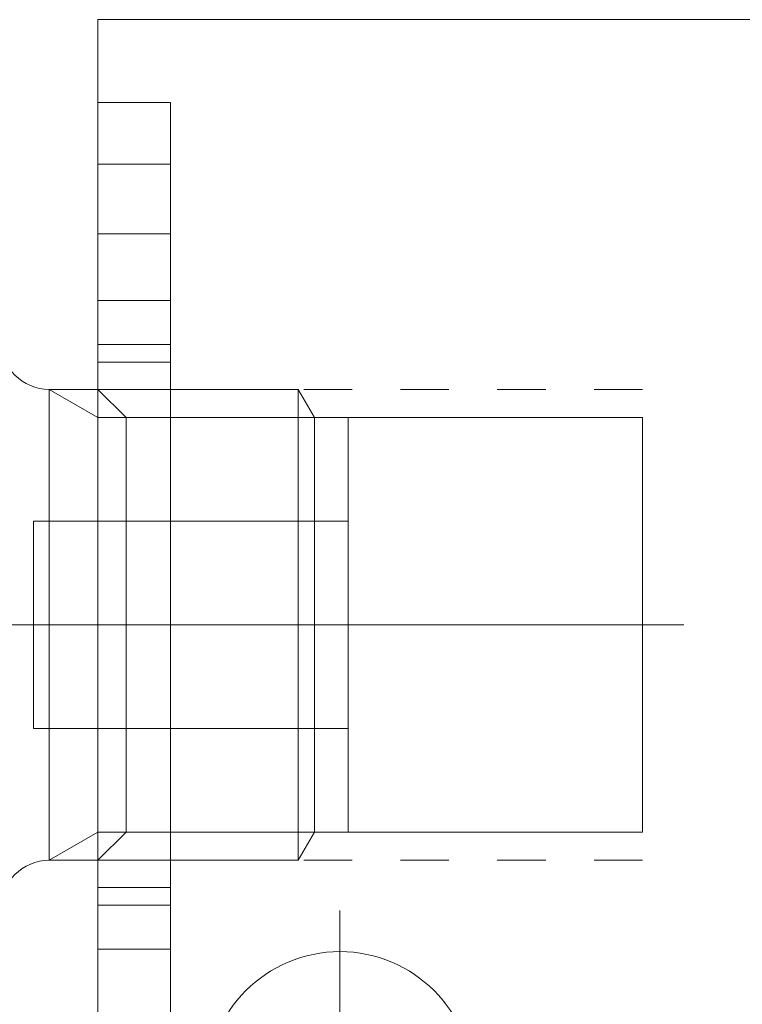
# Model space of a CAD drawing. Header units: millimetres. Extents: x 19428 to 22105, y 2450 to 5923.
# Tile 13 of 35: x 20749 to 20764, y 3492 to 3513. Entities that reach past the tile are written whole.
import ezdxf

# ---------------------------------------------------------------- set-up
doc = ezdxf.new("R2010")
doc.units = ezdxf.units.MM
doc.linetypes.add('CNS_DASHED', pattern=[2, 1, -1])
doc.layers.add('图层7', color=4, linetype='Continuous', lineweight=13)

# ---------------------------------------------------------------- blocks, each defined once
blk = doc.blocks.new('VL-O-1-4')
at = {"layer": '图层7'}
for p, q in [((1841.476, -1469.81), (1841.476, -1518.81)), ((1886.476, -1469.81), (1841.476, -1469.81)), ((1841.476, -1471.519), (1842.976, -1471.519)), ((1842.976, -1471.519), (1842.976, -1517.102)), ((1841.476, -1472.793), (1842.976, -1472.793)), ((1841.476, -1474.236), (1842.976, -1474.236)), ((1841.476, -1475.609), (1842.976, -1475.609)), ((1841.476, -1476.522), (1842.976, -1476.522)), ((1842.976, -1476.883), (1841.476, -1476.883)), ((1840.469, -1477.446), (1841.476, -1478.027)), ((1840.469, -1477.446), (1840.469, -1487.174)), ((1845.614, -1477.446), (1840.469, -1477.446)), ((1841.476, -1477.446), (1842.057, -1478.027)), ((1841.476, -1487.174), (1841.476, -1477.446)), ((1845.614, -1477.446), (1845.614, -1487.174)), ((1845.949, -1478.027), (1845.614, -1477.446)), ((1845.949, -1478.027), (1841.476, -1478.027)), ((1842.057, -1486.593), (1842.057, -1478.027)), ((1842.057, -1478.027), (1852.726, -1478.027)), ((1845.949, -1478.027), (1845.949, -1486.593)), ((1846.648, -1478.027), (1845.949, -1478.027)), ((1846.648, -1478.027), (1846.648, -1486.593)), ((1852.726, -1486.593), (1852.726, -1478.027)), ((1840.148, -1480.169), (1840.148, -1484.452)), ((1846.648, -1480.169), (1840.148, -1480.169)), ((1847.155, -1482.31), (1809.742, -1482.31)), ((1853.579, -1482.31), (1840.623, -1482.31)), ((1840.148, -1484.452), (1846.648, -1484.452)), ((1840.469, -1487.174), (1841.476, -1486.593)), ((1842.057, -1486.593), (1841.476, -1487.174)), ((1845.949, -1486.593), (1841.476, -1486.593)), ((1852.726, -1486.593), (1842.057, -1486.593)), ((1845.614, -1487.174), (1845.949, -1486.593)), ((1845.949, -1486.593), (1846.648, -1486.593)), ((1840.469, -1487.174), (1845.614, -1487.174)), ((1841.476, -1487.738), (1842.976, -1487.738)), ((1841.476, -1488.098), (1842.976, -1488.098)), ((1846.476, -1488.207), (1846.476, -1495.414)), ((1841.476, -1489.012), (1842.976, -1489.012))]:
    blk.add_line(p, q, dxfattribs=at)
at = {"layer": '图层7', "linetype": 'CNS_DASHED'}
for p, q in [((1852.726, -1477.446), (1841.476, -1477.446)), ((1852.726, -1487.174), (1841.476, -1487.174))]:
    blk.add_line(p, q, dxfattribs=at)
at = {"layer": '图层7'}
blk.add_circle((1846.476, -1491.81), 2.75, dxfattribs=at)
for centre, start, end in [((1840.469, -1476.446), 180, 270), ((1840.469, -1488.174), 90, 180)]:
    blk.add_arc(centre, 1, start, end, dxfattribs=at)

msp = doc.modelspace()

# ---------------------------------------------------------------- block references
at = {"layer": '图层7'}
msp.add_blockref('VL-O-1-4', (18909.608, 4982.519), dxfattribs=at)

doc.saveas('drawing.dxf')
